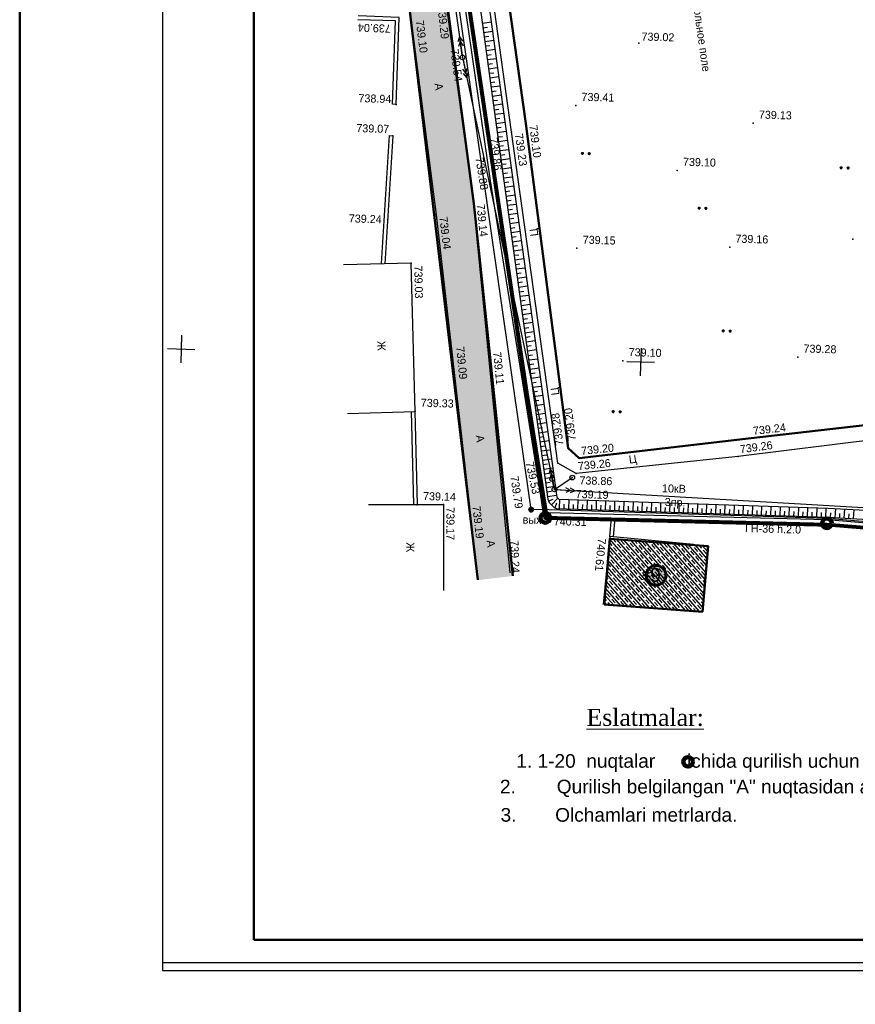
# Model space of a CAD drawing. Header units: millimetres. Extents: x -257011 to 237647566, y 2784933 to 6706507.
# Tile 242 of 256: x 10175931 to 10266826, y 4846058 to 4953214. Entities that reach past the tile are written whole.
import ezdxf

# ---------------------------------------------------------------- set-up
doc = ezdxf.new("R2010")
doc.units = ezdxf.units.MM
doc.header["$LTSCALE"] = 1000
doc.header["$PDMODE"] = 32
doc.header["$PDSIZE"] = 0.3
for name, pattern in [('Д_ТРОТ_ТРУБА', [3, 1.5, -1.5]), ('ДОРОГИ_СТРОЯЩ', [9, 8, -1]), ('ОТКОС_НИЗ', [1.2, 0.2, -1])]:
    doc.linetypes.add(name, pattern=pattern)
for name, color, linetype in [('(001) Сетка', 92, 'Continuous'), ('(002) Рамка', 7, 'Continuous'), ('(004) Точки рельефа', 7, 'Continuous'), ('(007) Здания', 7, 'Continuous'), ('(013) Газ', 40, 'ИК_Газопровод -------г--------'), ('(013) Газопровод', 30, 'ИК_Газопровод -------г--------'), ('(022) Возд. Линии', 7, 'Continuous'), ('(025) Дорога', 7, 'Continuous'), ('(035) Откосы', 7, 'Continuous'), ('(036) Растительность', 7, 'Continuous'), ('(040) Ограда', 7, 'Continuous')]:
    doc.layers.add(name, color=color, linetype=linetype)
doc.layers.add('.', color=7, linetype='Continuous', lineweight=15)
doc.layers.add('Ф А С А Д', color=250, linetype='Continuous', lineweight=15)
doc.styles.add('BM-431', font='txt')
doc.styles.add('D-431', font='txt', dxfattribs={"width": 2})
doc.styles.add('P-131', font='txt')
doc.styles.add('Roman', font='romans')
doc.styles.get("Standard").update_dxf_attribs({"font": 'ARIALN.TTF'})
doc.linetypes.add('FENCELINE2', pattern='A,6.35,-2.54,[132,ltypeshp.shx,S=2.54,R=0,X=-2.54,Y=0],-2.54,25.4', length=36.83)
doc.linetypes.add('KANALIS_K', pattern='A,1,["<",Standard,S=1.8,R=0,X=-0.9,Y=-0.9],3,-1,["К",Standard,S=1.8,R=0,X=-0.9,Y=-0.9],-1,10', length=16)
doc.linetypes.add('ИК_Воздушка ------- --------', pattern='A,9,-0.6,["Z",Standard,S=1.2,R=70,X=0.6,Y=-0.65],-1', length=10.6)
doc.linetypes.add('ИК_Газопровод -------г--------', pattern='A,9,-0.6,["Г",Standard,S=1.2,R=0,X=0,Y=-0.6],-1.2', length=10.8)
doc.linetypes.add('ОГРАДА_БЕТ', pattern='A,4,["|",Standard,S=0.8,R=0,X=0,Y=-0.8],4', length=8)

# ---------------------------------------------------------------- blocks, each defined once
blk = doc.blocks.new('*X145')
at = {"color": 0}
for p, q in [((9.5, 5.08), (10.49, 5.08)), ((9.5, 5.07), (10.49, 5.07)), ((9.5, 5.06), (10.49, 5.06)), ((9.5, 5.05), (10.49, 5.05)), ((9.5, 5.04), (10.49, 5.04)), ((9.5, 5.03), (10.49, 5.03)), ((9.5, 5.02), (10.5, 5.02)), ((9.5, 5.01), (10.5, 5.01)), ((9.5, 5), (10.5, 5)), ((9.5, 4.99), (10.5, 4.99)), ((9.5, 4.98), (10.5, 4.98)), ((9.5, 4.97), (10.5, 4.97)), ((9.5, 4.96), (10.49, 4.96)), ((9.5, 4.95), (10.49, 4.95)), ((9.5, 4.94), (10.49, 4.94)), ((9.5, 4.93), (10.49, 4.93)), ((9.5, 4.92), (10.49, 4.92)), ((9.5, 4.91), (10.49, 4.91)), ((9.5, 4.9), (10.49, 4.9)), ((9.51, 5.12), (10.48, 5.12)), ((9.51, 5.11), (10.48, 5.11)), ((9.51, 5.1), (10.48, 5.1)), ((9.51, 5.09), (10.49, 5.09)), ((9.51, 4.89), (10.49, 4.89)), ((9.51, 4.88), (10.48, 4.88)), ((9.51, 4.87), (10.48, 4.87)), ((9.51, 4.86), (10.48, 4.86)), ((9.52, 5.16), (10.47, 5.16)), ((9.52, 5.15), (10.47, 5.15)), ((9.52, 5.14), (10.47, 5.14)), ((9.52, 5.13), (10.48, 5.13)), ((9.52, 4.85), (10.48, 4.85)), ((9.52, 4.84), (10.47, 4.84)), ((9.52, 4.83), (10.47, 4.83)), ((9.53, 5.18), (10.46, 5.18)), ((9.53, 5.17), (10.46, 5.17)), ((9.53, 4.82), (10.47, 4.82)), ((9.53, 4.81), (10.46, 4.81)), ((9.53, 4.8), (10.46, 4.8)), ((9.54, 5.2), (10.45, 5.2)), ((9.54, 5.19), (10.46, 5.19)), ((9.54, 4.79), (10.45, 4.79)), ((9.54, 4.78), (10.45, 4.78)), ((9.55, 5.22), (10.44, 5.22)), ((9.55, 5.21), (10.45, 5.21)), ((9.55, 4.77), (10.44, 4.77)), ((9.55, 4.76), (10.44, 4.76)), ((9.56, 5.24), (10.43, 5.24)), ((9.56, 5.23), (10.44, 5.23)), ((9.56, 4.75), (10.43, 4.75)), ((9.56, 4.74), (10.43, 4.74)), ((9.57, 5.26), (10.42, 5.26)), ((9.57, 5.25), (10.43, 5.25)), ((9.57, 4.73), (10.42, 4.73)), ((9.58, 5.27), (10.41, 5.27)), ((9.58, 4.72), (10.41, 4.72)), ((9.58, 4.71), (10.41, 4.71)), ((9.59, 5.29), (10.4, 5.29)), ((9.59, 5.28), (10.41, 5.28)), ((9.59, 4.7), (10.4, 4.7)), ((9.6, 5.3), (10.39, 5.3)), ((9.6, 4.69), (10.39, 4.69)), ((9.61, 5.31), (10.38, 5.31)), ((9.61, 4.68), (10.39, 4.68)), ((9.61, 4.67), (10.38, 4.67)), ((9.62, 5.32), (10.37, 5.32)), ((9.62, 4.66), (10.37, 4.66)), ((9.63, 5.33), (10.37, 5.33)), ((9.63, 4.65), (10.36, 4.65)), ((9.64, 5.34), (10.36, 5.34)), ((9.64, 4.64), (10.35, 4.64)), ((9.65, 5.35), (10.35, 5.35)), ((9.65, 4.63), (10.34, 4.63)), ((9.66, 5.36), (10.34, 5.36)), ((9.66, 4.62), (10.33, 4.62)), ((9.67, 5.37), (10.32, 5.37)), ((9.67, 4.61), (10.32, 4.61)), ((9.68, 5.38), (10.31, 5.38)), ((9.69, 5.39), (10.3, 5.39)), ((9.69, 4.6), (10.31, 4.6)), ((9.7, 4.59), (10.29, 4.59)), ((9.71, 5.4), (10.29, 5.4)), ((9.71, 4.58), (10.28, 4.58)), ((9.72, 5.41), (10.27, 5.41)), ((9.73, 4.57), (10.26, 4.57)), ((9.74, 5.42), (10.26, 5.42)), ((9.75, 5.43), (10.24, 5.43)), ((9.75, 4.56), (10.25, 4.56)), ((9.76, 4.55), (10.23, 4.55)), ((9.77, 5.44), (10.22, 5.44)), ((9.78, 4.54), (10.21, 4.54)), ((9.79, 5.45), (10.2, 5.45)), ((9.81, 4.53), (10.18, 4.53)), ((9.82, 5.46), (10.18, 5.46)), ((9.83, 4.52), (10.16, 4.52)), ((9.85, 5.47), (10.15, 5.47)), ((9.87, 4.51), (10.12, 4.51)), ((9.88, 5.48), (10.11, 5.48)), ((9.91, 4.5), (10.08, 4.5)), ((9.94, 5.49), (10.05, 5.49))]:
    blk.add_line(p, q, dxfattribs=at)
blk = doc.blocks.new('I01070')
at = {"color": 0}
blk.add_circle((0.05, 0.03), 0.5, dxfattribs=at)
blk.add_blockref('*X145', (-9.95, -4.96), dxfattribs=at)
blk = doc.blocks.new('strela1')
at = {"layer": '(022) Возд. Линии'}
for p, q in [((-2, 0), (-1.5, 0.25)), ((0, 0), (-2, 0)), ((-2, 0), (-1.5, -0.25)), ((-1.5, 0), (-1, 0.25)), ((-1.5, 0), (-1, -0.25))]:
    blk.add_line(p, q, dxfattribs=at)
blk = doc.blocks.new('strela2')
at = {"layer": '(022) Возд. Линии'}
for p, q in [((0, 0), (2, 0)), ((1.5, 0), (1, 0.25)), ((1.5, 0), (1, -0.25)), ((2, 0), (1.5, 0.25)), ((2, 0), (1.5, -0.25))]:
    blk.add_line(p, q, dxfattribs=at)
blk = doc.blocks.new('*U1760')
at = {"layer": '(022) Возд. Линии'}
for name, p, rotation in [('strela2', (-0.04, 0.25), 99.84016860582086), ('strela1', (0.06, -0.24), 103.6035227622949)]:
    blk.add_blockref(name, p, dxfattribs=dict(at, rotation=rotation))
blk = doc.blocks.new('STOLB')
at = {"layer": '(022) Возд. Линии'}
blk.add_circle((0, 0), 0.25, dxfattribs=at)
blk = doc.blocks.new('*U1761')
at = {"layer": '(022) Возд. Линии'}
for name, p, rotation in [('strela1', (-0.06, 0.24), 283.6035227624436), ('strela2', (0.25, -0.01), 358.2772604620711)]:
    blk.add_blockref(name, p, dxfattribs=dict(at, rotation=rotation))
blk = doc.blocks.new('*X70')
at = {"color": 0}
for p, q in [((1.87, 2.15), (2.13, 2.15)), ((1.88, 2.16), (2.12, 2.16)), ((1.9, 2.17), (2.11, 2.17)), ((1.91, 2.18), (2.09, 2.18)), ((1.94, 2.19), (2.06, 2.19)), ((1.8, 2.04), (2.2, 2.04)), ((1.8, 2.03), (2.2, 2.03)), ((1.8, 2.02), (2.2, 2.02)), ((1.8, 2.01), (2.2, 2.01)), ((1.8, 2), (2.2, 2)), ((1.8, 1.99), (2.2, 1.99)), ((1.8, 1.98), (2.2, 1.98)), ((1.8, 1.97), (2.2, 1.97)), ((1.8, 1.96), (2.2, 1.96)), ((1.81, 2.07), (2.19, 2.07)), ((1.81, 2.06), (2.19, 2.06)), ((1.81, 2.05), (2.19, 2.05)), ((1.81, 1.95), (2.19, 1.95)), ((1.81, 1.94), (2.19, 1.94)), ((1.81, 1.93), (2.19, 1.93)), ((1.82, 2.09), (2.18, 2.09)), ((1.82, 2.08), (2.18, 2.08)), ((1.82, 1.92), (2.18, 1.92)), ((1.82, 1.91), (2.18, 1.91)), ((1.83, 2.11), (2.17, 2.11)), ((1.83, 2.1), (2.17, 2.1)), ((1.83, 1.9), (2.17, 1.9)), ((1.83, 1.89), (2.17, 1.89)), ((1.84, 2.12), (2.16, 2.12)), ((1.84, 1.88), (2.16, 1.88)), ((1.85, 2.13), (2.15, 2.13)), ((1.85, 1.87), (2.15, 1.87)), ((1.86, 2.14), (2.14, 2.14)), ((1.86, 1.86), (2.14, 1.86)), ((1.87, 1.85), (2.13, 1.85)), ((1.88, 1.84), (2.12, 1.84)), ((1.9, 1.83), (2.11, 1.83)), ((1.91, 1.82), (2.09, 1.82)), ((1.94, 1.81), (2.06, 1.81))]:
    blk.add_line(p, q, dxfattribs=at)
blk = doc.blocks.new('I04100')
blk.add_circle((0, 0), 0.2)
blk.add_blockref('*X70', (-2, -2))
blk = doc.blocks.new('Setka')
at = {"layer": '(001) Сетка'}
for p, q in [((0, 1.5), (0, -1.5)), ((-1.5, 0), (1.5, 0))]:
    blk.add_line(p, q, dxfattribs=at)
blk = doc.blocks.new('kjvklglhl')
at = {"layer": '(004) Точки рельефа'}
for p in [(288.64, 459.47), (269.52, 457.39), (281.98, 452.52), (262.46, 452.08), (301.32, 451.13), (276.62, 450.41), (275.08, 449.45), (262.2, 448.65), (274.21, 445.13), (293.21, 445.76), (272.92, 444.04), (271.15, 441.7), (261.88, 439.57), (267.13, 440.19), (312.5, 438.81), (299.15, 437.56), (282.55, 436.98), (264.57, 434.86), (269.12, 426.41), (273.14, 425.94), (306.89, 425.82), (287.89, 424.89), (265.45, 418.75), (302.06, 416.86), (282.2, 415.2), (300.71, 414.81), (283.44, 414.16), (281.12, 413.56), (280.56, 411.79), (282.74, 412.02), (283.14, 412.49), (280.83, 410.67), (265.97, 408.6), (268.83, 408.69), (271.61, 408.84), (278.37, 408.41), (279.77, 407.73), (286.99, 405.72), (276.03, 403.34)]:
    blk.add_point(p, dxfattribs=at)
at = {"layer": '(007) Здания'}
for points in [[(260.7, 523.87), (259.1, 523.46), (272.92, 444.04), (279.77, 407.73), (310.57, 407.83), (331.93, 406.64), (338.86, 406.26)], [(262.46, 452.08), (262.51, 461.55), (258.04, 461.58)], [(261.8, 448.67), (261.31, 434.72)], [(258.12, 418.32), (265.45, 418.72), (264.57, 434.86), (257.23, 434.46)], [(266, 408.61), (265.45, 418.72)], [(260.66, 408.47), (268.83, 408.69), (269.07, 399.36)], [(286.99, 405.72), (287.13, 407.75)], [(287.39, 405.69), (287.53, 407.75)], [(296.13, 405.1), (286.99, 405.72), (286.49, 398.32)]]:
    blk.add_lwpolyline(points, dxfattribs=at)
at = {"layer": '(013) Газ', "linetype": 'ИК_Воздушка ------- --------', "ltscale": 0.5, "flags": 128}
blk.add_lwpolyline([(331.46, 405.55), (331.56, 407.17), (310.58, 408.34), (280.33, 408.43), (278.37, 408.41)], dxfattribs=at)
at = {"layer": '(013) Газопровод', "ltscale": 0.5, "flags": 128}
blk.add_lwpolyline([(278.37, 408.41), (257.04, 532.28)], dxfattribs=at)
at = {"layer": '(022) Возд. Линии', "color": 1}
blk.add_lwpolyline([(250.31, 530.23), (261.32, 504.71), (269.52, 457.39), (280.83, 410.67), (321.95, 409.43), (327.39, 409.27)], dxfattribs=at)
at = {"layer": '(022) Возд. Линии'}
blk.add_lwpolyline([(280.56, 411.79), (280.83, 410.67), (282.74, 412.02)], dxfattribs=at)
at = {"layer": '(025) Дорога', "linetype": 'Д_ТРОТ_ТРУБА', "flags": 128}
for points in [[(276.27, 401.47), (276.03, 403.34), (271.15, 441.7), (264.61, 481.33), (258.55, 519.93), (258.12, 523.2), (258.25, 523.7), (258.69, 524.2), (277.35, 530.04), (292.8, 535.35), (297.83, 536.25), (297.41, 538.59), (292.68, 537.75), (274.45, 531.59), (260.77, 526.93), (259.95, 526.82), (259.36, 527.45), (258.37, 532.49)], [(254.18, 531.45), (254.75, 528.33), (255.28, 519.31), (261.28, 477.26), (267.13, 440.19), (271.61, 408.84), (272.69, 401.18)], [(323.25, 418.27), (300.71, 414.81), (283.14, 412.49), (281.12, 413.56), (275.08, 449.45), (270.84, 474.62), (267.55, 498.57), (282.37, 501.06), (308.67, 505.06), (310.79, 503.76), (314.78, 477.72), (318.11, 454.9), (323.25, 418.27)], [(321.73, 420.74), (316.88, 452.35), (313.05, 477.77), (309.06, 502.9), (307.91, 503.4), (283.73, 499.45), (269.19, 497.3), (272.56, 474.35), (276.62, 450.41), (282.2, 415.2), (283.44, 414.16), (320.72, 419.53), (321.73, 420.74)]]:
    blk.add_lwpolyline(points, dxfattribs=at)
at = {"layer": '(035) Откосы'}
for p, q in [((272.55, 461.3), (271.57, 461.13)), ((272.14, 460.72), (271.65, 460.64)), ((272.72, 460.31), (271.73, 460.15)), ((272.31, 459.74), (271.81, 459.65)), ((272.88, 459.32), (271.89, 459.16)), ((272.47, 458.75), (271.98, 458.67)), ((273.04, 458.34), (272.06, 458.18)), ((272.63, 457.76), (272.14, 457.68)), ((273.21, 457.35), (272.22, 457.19)), ((272.79, 456.78), (272.3, 456.7)), ((273.37, 456.37), (272.38, 456.2)), ((272.96, 455.79), (272.46, 455.71)), ((273.53, 455.38), (272.55, 455.22)), ((273.12, 454.8), (272.63, 454.72)), ((273.7, 454.39), (272.71, 454.23)), ((273.28, 453.82), (272.79, 453.74)), ((273.86, 453.41), (272.87, 453.24)), ((273.45, 452.83), (272.95, 452.75)), ((274.02, 452.42), (273.03, 452.26)), ((273.61, 451.85), (273.12, 451.76)), ((274.18, 451.43), (273.2, 451.27)), ((273.77, 450.86), (273.28, 450.78)), ((274.35, 450.45), (273.36, 450.28)), ((273.94, 449.87), (273.44, 449.79)), ((274.51, 449.46), (273.52, 449.3)), ((274.1, 448.89), (273.61, 448.81)), ((274.67, 448.48), (273.69, 448.31)), ((274.26, 447.9), (273.77, 447.82)), ((274.84, 447.49), (273.85, 447.33)), ((274.43, 446.91), (273.93, 446.83)), ((275, 446.5), (274.01, 446.34)), ((274.59, 445.93), (274.09, 445.85)), ((275.16, 445.52), (274.18, 445.35)), ((274.75, 444.94), (274.26, 444.86)), ((275.33, 444.53), (274.34, 444.37)), ((274.92, 443.96), (274.42, 443.87)), ((275.49, 443.55), (274.51, 443.38)), ((275.08, 442.97), (274.59, 442.89)), ((275.66, 442.56), (274.67, 442.39)), ((275.25, 441.98), (274.75, 441.9)), ((275.82, 441.57), (274.83, 441.41)), ((275.41, 441), (274.92, 440.92)), ((275.99, 440.59), (275, 440.42)), ((275.58, 440.01), (275.08, 439.93)), ((276.15, 439.6), (275.16, 439.44)), ((275.74, 439.03), (275.25, 438.94)), ((276.32, 438.62), (275.33, 438.45)), ((275.9, 438.04), (275.41, 437.96)), ((276.48, 437.63), (275.49, 437.46)), ((276.07, 437.05), (275.58, 436.97)), ((276.65, 436.64), (275.66, 436.48)), ((276.23, 436.07), (275.74, 435.99)), ((276.81, 435.66), (275.82, 435.49)), ((276.4, 435.08), (275.91, 435)), ((276.97, 434.67), (275.99, 434.51)), ((276.56, 434.1), (276.07, 434.01)), ((277.14, 433.69), (276.15, 433.52)), ((276.73, 433.11), (276.24, 433.03)), ((277.3, 432.7), (276.32, 432.53)), ((276.89, 432.12), (276.4, 432.04)), ((277.47, 431.71), (276.48, 431.55)), ((277.06, 431.14), (276.56, 431.06)), ((277.63, 430.73), (276.65, 430.56)), ((277.22, 430.15), (276.73, 430.07)), ((277.8, 429.74), (276.81, 429.58)), ((277.39, 429.17), (276.89, 429.08)), ((277.96, 428.76), (276.98, 428.59)), ((277.55, 428.18), (277.06, 428.1)), ((278.13, 427.77), (277.14, 427.6)), ((277.72, 427.19), (277.22, 427.11)), ((278.29, 426.78), (277.31, 426.62)), ((277.88, 426.21), (277.39, 426.13)), ((278.46, 425.8), (277.47, 425.63)), ((278.05, 425.22), (277.55, 425.14)), ((278.62, 424.81), (277.64, 424.65)), ((278.21, 424.24), (277.72, 424.15)), ((278.79, 423.83), (277.8, 423.66)), ((278.38, 423.25), (277.88, 423.17)), ((278.95, 422.84), (277.97, 422.67)), ((278.54, 422.26), (278.05, 422.18)), ((279.12, 421.85), (278.13, 421.69)), ((278.71, 421.28), (278.21, 421.2)), ((279.28, 420.87), (278.29, 420.7)), ((278.87, 420.29), (278.38, 420.21)), ((279.45, 419.88), (278.46, 419.72)), ((279.04, 419.31), (278.54, 419.22)), ((279.61, 418.9), (278.62, 418.73)), ((279.2, 418.32), (278.71, 418.24)), ((279.78, 417.91), (278.79, 417.74)), ((279.36, 417.33), (278.87, 417.25)), ((279.94, 416.92), (278.95, 416.76)), ((279.53, 416.35), (279.04, 416.27)), ((280.1, 415.94), (279.12, 415.77)), ((279.69, 415.36), (279.2, 415.28)), ((280.27, 414.95), (279.28, 414.79)), ((279.86, 414.38), (279.37, 414.29)), ((280.43, 413.96), (279.45, 413.8)), ((280.02, 413.39), (279.53, 413.31)), ((280.6, 412.98), (279.61, 412.81)), ((280.19, 412.4), (279.7, 412.32)), ((280.76, 411.99), (279.78, 411.83)), ((280.35, 411.42), (279.86, 411.34)), ((280.93, 411.01), (279.94, 410.84)), ((280.52, 410.43), (280.02, 410.35)), ((281.09, 410.02), (280.11, 409.86)), ((280.71, 409.58), (280.24, 409.38)), ((281.23, 409.73), (280.55, 409)), ((281.43, 409.62), (281.42, 408.62)), ((282.43, 409.62), (282.42, 408.62)), ((283.42, 409.61), (283.42, 408.61)), ((284.42, 409.61), (284.42, 408.61)), ((285.42, 409.6), (285.42, 408.6)), ((286.42, 409.6), (286.42, 408.6)), ((287.42, 409.59), (287.42, 408.59)), ((288.42, 409.59), (288.42, 408.59)), ((289.42, 409.58), (289.42, 408.58)), ((290.42, 409.58), (290.42, 408.58)), ((291.42, 409.57), (291.42, 408.57)), ((292.42, 409.57), (292.42, 408.57)), ((293.42, 409.56), (293.42, 408.56)), ((294.42, 409.56), (294.42, 408.56)), ((295.42, 409.55), (295.42, 408.55)), ((296.42, 409.55), (296.42, 408.55)), ((297.42, 409.54), (297.42, 408.54)), ((298.42, 409.54), (298.42, 408.54)), ((299.42, 409.53), (299.41, 408.53)), ((300.42, 409.53), (300.41, 408.53)), ((301.42, 409.52), (301.41, 408.52)), ((302.42, 409.52), (302.41, 408.52)), ((303.42, 409.51), (303.41, 408.51)), ((304.42, 409.51), (304.41, 408.51)), ((305.42, 409.5), (305.41, 408.5)), ((306.42, 409.5), (306.41, 408.5)), ((307.42, 409.49), (307.41, 408.49)), ((308.42, 409.49), (308.41, 408.49)), ((309.42, 409.48), (309.41, 408.48)), ((310.42, 409.48), (310.41, 408.48)), ((311.44, 409.46), (311.41, 408.46)), ((312.44, 409.43), (312.41, 408.43)), ((313.44, 409.4), (313.41, 408.4)), ((281.09, 409.19), (280.93, 408.68)), ((281.92, 409.12), (281.92, 408.62)), ((282.92, 409.11), (282.92, 408.61)), ((283.92, 409.11), (283.92, 408.61)), ((284.92, 409.1), (284.92, 408.6)), ((285.92, 409.1), (285.92, 408.6)), ((286.92, 409.09), (286.92, 408.59)), ((287.92, 409.09), (287.92, 408.59)), ((288.92, 409.08), (288.92, 408.58)), ((289.92, 409.08), (289.92, 408.58)), ((290.92, 409.07), (290.92, 408.57)), ((291.92, 409.07), (291.92, 408.57)), ((292.92, 409.06), (292.92, 408.57)), ((293.92, 409.06), (293.92, 408.56)), ((294.92, 409.06), (294.92, 408.56)), ((295.92, 409.05), (295.92, 408.55)), ((296.92, 409.05), (296.92, 408.55)), ((297.92, 409.04), (297.92, 408.54)), ((298.92, 409.04), (298.92, 408.54)), ((299.92, 409.03), (299.91, 408.53)), ((300.92, 409.03), (300.91, 408.53)), ((301.92, 409.02), (301.91, 408.52)), ((302.92, 409.02), (302.91, 408.52)), ((303.92, 409.01), (303.91, 408.51)), ((304.92, 409.01), (304.91, 408.51)), ((305.92, 409), (305.91, 408.5)), ((306.92, 409), (306.91, 408.5)), ((307.91, 408.99), (307.91, 408.49)), ((308.91, 408.99), (308.91, 408.49)), ((309.91, 408.98), (309.91, 408.48)), ((310.93, 408.97), (310.91, 408.47)), ((311.92, 408.94), (311.91, 408.44)), ((312.92, 408.91), (312.91, 408.41))]:
    blk.add_line(p, q, dxfattribs=at)
blk.add_lwpolyline([(268.87, 477.48), (274.21, 445.13), (280.15, 409.58), (280.3, 409.24), (280.87, 408.7), (281.11, 408.62), (310.65, 408.48), (317.57, 408.28), (323.83, 407.83), (324.04, 407.9), (324.22, 408.06), (324.5, 408.59)], dxfattribs=at)
at = {"layer": '(035) Откосы', "linetype": 'ОТКОС_НИЗ'}
blk.add_lwpolyline([(319.84, 457.03), (319.62, 457.39), (319.51, 458.1), (316.92, 475.5), (311.63, 506.49), (311.55, 506.59), (311.22, 506.76), (310.42, 507), (284.55, 503.34), (278.52, 502.26), (265.85, 499.87), (266.69, 495.95), (269.85, 477.65), (275.2, 445.29), (281.12, 409.86), (281.14, 409.82), (281.35, 409.62), (310.67, 409.48), (317.62, 409.28), (323.51, 408.86), (324.5, 408.59)], dxfattribs=at)
at = {"layer": '(040) Ограда', "linetype": 'ОГРАДА_БЕТ', "ltscale": 0.5, "flags": 128}
for points in [[(260.8, 523.48), (259.56, 523.16), (273.31, 444.11), (280.1, 408.13), (310.58, 408.23), (324.7, 407.44)], [(262.06, 452.08), (262.11, 461.16), (258.03, 461.18)], [(262.46, 452.08), (262.06, 452.08)], [(262.2, 448.65), (261.71, 434.7)], [(261.8, 448.67), (262.2, 448.65)], [(265.6, 408.59), (265.05, 418.7)]]:
    blk.add_lwpolyline(points, dxfattribs=at)
at = {"layer": '(001) Сетка'}
for p in [(239.82, 424.81), (289.82, 424.81)]:
    blk.add_blockref('Setka', p, dxfattribs=at)
at = {"layer": '(013) Газопровод', "color": 0, "linetype": 'Continuous', "xscale": 0.5, "yscale": 0.5, "zscale": 0.5}
blk.add_blockref('I01070', (278.34, 408.4), dxfattribs=at)
at = {"layer": '(022) Возд. Линии'}
for name, p in [('*U1760', (269.52, 457.39)), ('STOLB', (269.52, 457.39)), ('*U1761', (280.83, 410.67)), ('STOLB', (280.56, 411.79)), ('STOLB', (282.74, 412.02)), ('STOLB', (280.83, 410.67))]:
    blk.add_blockref(name, p, dxfattribs=at)
at = {"layer": '(036) Растительность', "linetype": 'Continuous', "xscale": 0.5, "yscale": 0.5, "zscale": 0.5}
for p in [(282.85, 447.33), (283.6, 447.33), (311.03, 446.56), (311.78, 446.56), (295.7, 441.73), (296.45, 441.73), (298.71, 428.45), (299.46, 428.45), (286.99, 419.33), (287.74, 419.33)]:
    blk.add_blockref('I04100', p, dxfattribs=at)
at = {"layer": '(004) Точки рельефа', "style": 'D-431'}
for s, rotation, p in [('739.29', 278.2311, (266.63, 462.83)), ('739.10', 278.9731, (264.31, 461.24)), ('739.04', 179.7147, (261.64, 460.73)), ('739.54', 278.9626, (268.18, 458.23)), ('739.10', 279.001, (276.98, 450.18)), ('739.23', 279.5491, (275.44, 449.22)), ('739.86', 279.4859, (272.7, 448.68)), ('739.88', 280.6875, (271.22, 446.5)), ('739.14', 277.2483, (271.5, 441.45)), ('739.04', 278.1178, (267.49, 439.95)), ('739.03', 273.131, (264.9, 434.59)), ('739.09', 277.3487, (269.71, 425.88)), ('739.11', 277.4173, (273.74, 425.41)), ('739.28', 99.5491, (281.7, 415.53)), ('739.20', 99.0688, (283.04, 416.1)), ('739.24', 8.0397, (302.31, 417.21)), ('739.20', 7.677, (283.68, 414.51)), ('739.26', 9.3908, (300.95, 415.17)), ('739.53', 283.6035, (277.62, 413.51)), ('739.26', 7.5307, (283.38, 412.84)), ('739.79', 279.7711, (276.01, 411.95)), ('739.17', 271.5536, (269.15, 408.41)), ('739.19', 278.0382, (271.96, 408.6)), ('740.61', 266.1205, (285.73, 405.53)), ('739.24', 273.9004, (276.2, 405.01))]:
    blk.add_text(s, height=0.875, rotation=rotation, dxfattribs=at).set_placement(p)
for s, p in [('739.02', (288.92, 459.78)), ('739.41', (282.58, 453.04)), ('738.94', (258.33, 452.21)), ('739.13', (301.92, 451.65)), ('739.07', (258.19, 448.95)), ('739.10', (293.81, 446.28)), ('739.24', (257.65, 439.1)), ('739.15', (283.15, 437.5)), ('739.16', (299.75, 438.08)), ('739.28', (307.49, 426.34)), ('739.10', (288.49, 425.41)), ('739.33', (266.04, 419.27)), ('738.86', (283.53, 411.31)), ('739.19', (283.16, 409.81)), ('739.14', (266.57, 409.12)), ('740.31', (280.86, 406.79))]:
    blk.add_text(s, height=0.875, dxfattribs=at).set_placement(p)
at = {"layer": '(007) Здания', "color": 0, "style": 'P-131'}
for rotation, p in [(273.131, (261.12, 426.28)), (271.522, (264.9, 404.47)), (86.1205, (291.54, 400.97))]:
    blk.add_text('Ж', height=0.88, rotation=rotation, dxfattribs=at).set_placement(p)
at = {"layer": '(007) Здания', "color": 0, "insert": (294.92, 466.18), "char_height": 0.88, "width": 15.1064, "attachment_point": 1, "rotation": 279.6237, "style": 'BM-431'}
blk.add_mtext('футбольное поле', dxfattribs=at)
at = {"layer": '(013) Газопровод', "color": 0, "linetype": 'Continuous', "style": 'BM-431'}
for s, p in [('вых.', (277.48, 406.87)), ('ГН-36 h.2.0', (301.68, 406.62))]:
    blk.add_text(s, height=0.875, dxfattribs=at).set_placement(p)
at = {"layer": '(022) Возд. Линии', "style": 'BM-431'}
for s, p in [('10кВ', (292.53, 410.7)), ('3пр.', (292.87, 409.22))]:
    blk.add_text(s, height=0.875, dxfattribs=at).set_placement(p)
at = {"layer": '(025) Дорога', "linetype": 'ДОРОГИ_СТРОЯЩ', "style": 'BM-431'}
for s, rotation, p in [('A', 278.0382, (266.56, 454.46)), ('Ц', 99.3824, (278.32, 438.23)), ('Ц', 99.3824, (281.09, 421)), ('A', 278.0382, (272.12, 416.3)), ('Ц', 9.3824, (288.91, 413.71)), ('A', 278.0382, (273.61, 404.9))]:
    blk.add_text(s, height=0.875, rotation=rotation, dxfattribs=at).set_placement(p)

msp = doc.modelspace()

# ---------------------------------------------------------------- hatches: boundary and pattern name
at = {"layer": '.', "lineweight": 50, "ltscale": 1000, "transparency": 33554687}
h = msp.add_hatch(color=256, dxfattribs=at)
h.dxf.hatch_style = 1
h.set_gradient(color1=(132, 132, 132), color2=(132, 132, 132), tint=1)
h.paths.add_polyline_path([(10214551.176, 5015073.038), (10214965.149, 5015924.082), (10215842.918, 5016268.691), (10250017.13, 5026397.964), (10254203.696, 5026961.208), (10253559.585, 5029375.09), (10249506.562, 5028778.492), (10237347.598, 5025050.974), (10217306.905, 5018864.601), (10216446.695, 5019082.815), (10215973.868, 5019707.796), (10215719.469, 5020724.709), (10215034.03, 5024434.884), (10210781.798, 5023516.367), (10211192.403, 5020284.351), (10211551.731, 5011203.907), (10225776.558, 4892218.706), (10229562.641, 4892671.337), (10227005.562, 4917514.966), (10225345.538, 4933195.565), (10222453.47, 4954671.753), (10219897.156, 4973085.214), (10217029.885, 4994395.055)])
at = {"linetype": 'KANALIS_K', "ltscale": 1000}
h = msp.add_hatch(dxfattribs=at)
h.set_pattern_fill('JIS_STN_1E', color=252, scale=550, angle=266, style=0)
h.set_pattern_definition([(311, (0, -697984.5), (415.09027, 360.832466), []), (311, (-27.05, -698371.3), (415.09027, 360.832466), [550, -275])])
h.paths.add_polyline_path([(10239510.689, 4889561.177), (10250194.967, 4888771.933), (10250805.034, 4895926.366), (10240120.756, 4896715.61)])
at = {"lineweight": 50}
h = msp.add_hatch(color=1, dxfattribs=at)
h.set_gradient(color1=(255, 255, 255), one_color=1, tint=1)
h.paths.add_polyline_path([(10244077.189, 4892743.771, 1), (10246238.535, 4892743.771, 1)])

# ---------------------------------------------------------------- linework, layer by layer
at = {"layer": '(002) Рамка', "color": 0, "lineweight": 60, "ltscale": 1000}
msp.add_circle((10245157.862, 4892743.771), 1080.673, dxfattribs=at)
at = {"layer": '(022) Возд. Линии', "color": 6, "linetype": 'Continuous', "lineweight": 140}
for centre in [(10233106.932, 4898993.33), (10263738.742, 4898409.952), (10248636.886, 4872446.416, 0)]:
    msp.add_circle(centre, 521.317, dxfattribs=at)
at = {"color": 1, "lineweight": 50, "ltscale": 1000}
msp.add_lwpolyline([(10175930.92, 6551317.495), (10501831.747, 6551317.495), (10501831.747, 4597003.103), (10175930.92, 4597003.103)], close=True, dxfattribs=at)
at = {"color": 5}
msp.add_lwpolyline([(10191472.083, 4850610.986), (10485941.78, 4850610.986), (10485941.78, 5058843.129), (10191472.083, 5058843.129)], close=True, dxfattribs=at)
at = {"lineweight": 50, "ltscale": 1000}
for points in [[(10229562.641, 4892671.337), (10227005.562, 4917514.966), (10225345.538, 4933195.565), (10222453.47, 4954671.753), (10219897.156, 4973085.214), (10217029.885, 4994395.055), (10214551.176, 5015073.038), (10214965.149, 5015924.082), (10215842.918, 5016268.691), (10250017.13, 5026397.964), (10254203.696, 5026961.208)], [(10210781.798, 5023516.367), (10211192.403, 5020284.351), (10211551.731, 5011203.907), (10225771.68, 4892259.512)], [(10259744.522, 4993475.257), (10264901.947, 4993475.257), (10265470.699, 4989104.119), (10268183.578, 4968254.313), (10271300.011, 4942738.435), (10275259.575, 4911003.601), (10274213.863, 4909818.926), (10255504.784, 4907658.095), (10236795.706, 4905497.265), (10235586.415, 4906574.781), (10231000.58, 4941930.549), (10227615.702, 4965975.691), (10224894.806, 4989011.171), (10259744.522, 4993475.257)]]:
    msp.add_lwpolyline(points, dxfattribs=at)
at = {"color": 1, "ltscale": 0.1, "const_width": 100}
msp.add_lwpolyline([(10367637.944, 5023208.002), (10339299.453, 5024769.19), (10290114.083, 5025809.325), (10285634.352, 5025904.059), (10257427.233, 5026376.474), (10250729.509, 5025983.612), (10215776.869, 5015070.061), (10233106.932, 4898993.33), (10264254.682, 4898247.469), (10291821.94, 4896007.11), (10292764.457, 4919427.217), (10317690.983, 4919194.727), (10325359.542, 4917598.022), (10326158.328, 4927178.291), (10334361.553, 4926634.552), (10334391.701, 4927089.387), (10342287.801, 4926483.031), (10342234.253, 4925785.708), (10364005.562, 4924229.439), (10366382.939, 4950429.179), (10366639.94, 4955746.218), (10366556.549, 4971011.341), (10367637.944, 5023208.002)], dxfattribs=at)
at = {"color": 5, "linetype": 'FENCELINE2', "lineweight": 80, "ltscale": 0.1}
msp.add_lwpolyline([(10217212.007, 5015524.956), (10215776.869, 5015070.061), (10233106.932, 4898993.33), (10264254.682, 4898247.469), (10291821.94, 4896007.11), (10292764.457, 4919427.217), (10297926.029, 4919379.075)], dxfattribs=at)
at = {"lineweight": 50, "ltscale": 1000}
msp.add_lwpolyline([(10239510.689, 4889561.177), (10250194.967, 4888771.933), (10250805.034, 4895926.366), (10240120.756, 4896715.61)], close=True, dxfattribs=at)
at = {"layer": 'Defpoints', "color": 4}
msp.add_lwpolyline([(10191472.083, 5059727.057), (10191472.083, 4849727.057), (10339972.083, 4849727.057), (10339972.083, 5059727.057)], close=True, dxfattribs=at)
at = {"layer": 'Ф А С А Д', "color": 5, "lineweight": 50}
msp.add_lwpolyline([(10201387.899, 4853089.94), (10483462.826, 4853089.94), (10483462.826, 5056364.175), (10201387.899, 5056364.175)], close=True, dxfattribs=at)

# ---------------------------------------------------------------- block references
at = {"lineweight": 5, "xscale": 999.9999999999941, "yscale": 999.9999999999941, "zscale": 999.9999999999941, "rotation": 358.3893224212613}
msp.add_blockref('kjvklglhl', (9941829.75, 4499471.197), dxfattribs=at)

# ---------------------------------------------------------------- texts
at = {"color": 250, "insert": (10245677.766, 4892787.102, 0), "char_height": 1500, "width": 156685.73039, "attachment_point": 6, "style": 'Roman'}
msp.add_mtext('\\pt64500;{\\fArial|b0|i0|c0|p34;9}', dxfattribs=at)
at = {"lineweight": 15, "insert": (10237586.738, 4878212.758, 0), "char_height": 2969.28372, "width": 170243.04174, "attachment_point": 1}
msp.add_mtext('{\\fTimes New Roman|b0|i0|c204|p18;\\H0.625x;\\L\\C1;Eslatmalar:}', dxfattribs=at)
at = {"style": 'Roman'}
for s, insert, char_height, width, attachment_point in [('{\\fArial|b0|i0|c204|p34;1.^I1-\\fArial|b0|i0|c0|p34;20  \\fArial|b0|i0|c204|p34;nuqtalar      ichida qurilish uchun\\fArial|b0|i0|c0|p34; \\fArial|b0|i0|c204|p34;ajratilgan yer maydoni.}', (10259350.512, 4872320.643, 0), 1484.641859, 67723.64579, 5), ('\\pi18148.64809,t23754.26974,93492.78231;{\\fArial|b0|i0|c0|p34;2.^I \\fArial|b0|i0|c204|p34;Qurilish belgilangan "A" nuqtasidan amalga oshiriladi.}', (10210020.656, 4869528.192), 1484.641859, 79822.57247, 4), ('{\\fArial|b0|i0|c204|p34;3.^IOlchamlari metrlarda.}', (10228240.522, 4866663.468, 0), 1484.64186, 74414.58139, 4)]:
    msp.add_mtext(s, dxfattribs=dict(at, insert=insert, char_height=char_height, width=width, attachment_point=attachment_point))

doc.saveas('drawing.dxf')
